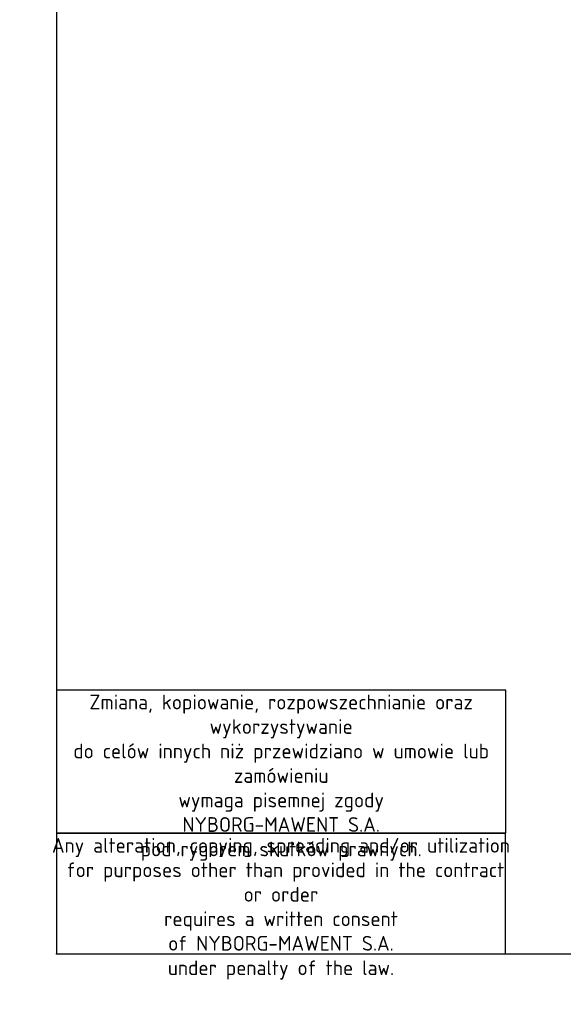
# Model space of a CAD drawing. Header units: millimetres. Extents: x 0 to 415, y -2 to 292.
# Tile 1 of 19: x 0 to 74, y -2 to 132. Entities that reach past the tile are written whole.
import ezdxf
from ezdxf import colors
from ezdxf.entities.mleader import LeaderData, LeaderLine
from ezdxf.lldxf.tags import DXFTag
from ezdxf.math import Vec2, Vec3

# ---------------------------------------------------------------- set-up
doc = ezdxf.new("R2010")
doc.units = ezdxf.units.MM
doc.layers.add('Default', color=7, linetype='Continuous')
tags = doc.linetypes.add('DIVIDE2', pattern=[15.875, 6.35, -3.175, 0, -3.175, 0, -3.175]).pattern_tags.tags
tags[14:15] = [DXFTag(74, 4), DXFTag(75, 0), DXFTag(340, '0'), DXFTag(46, 0.0), DXFTag(50, 0.0), DXFTag(44, 0.0), DXFTag(45, 0.0)]
tags[12:13] = [DXFTag(74, 4), DXFTag(75, 0), DXFTag(340, '0'), DXFTag(46, 0.0), DXFTag(50, 0.0), DXFTag(44, 0.0), DXFTag(45, 0.0)]
tags[10:11] = [DXFTag(74, 4), DXFTag(75, 0), DXFTag(340, '0'), DXFTag(46, 0.0), DXFTag(50, 0.0), DXFTag(44, 0.0), DXFTag(45, 0.0)]
tags[8:9] = [DXFTag(74, 4), DXFTag(75, 0), DXFTag(340, '0'), DXFTag(46, 0.0), DXFTag(50, 0.0), DXFTag(44, 0.0), DXFTag(45, 0.0)]
tags[6:7] = [DXFTag(74, 4), DXFTag(75, 0), DXFTag(340, '0'), DXFTag(46, 0.0), DXFTag(50, 0.0), DXFTag(44, 0.0), DXFTag(45, 0.0)]
tags[4:5] = [DXFTag(74, 4), DXFTag(75, 0), DXFTag(340, '0'), DXFTag(46, 0.0), DXFTag(50, 0.0), DXFTag(44, 0.0), DXFTag(45, 0.0)]

# ---------------------------------------------------------------- blocks, each defined once
blk = doc.blocks.new('_Dot')
at = {"color": 0, "linetype": 'ByBlock', "lineweight": -2}
blk.add_line((-0.5, 0), (-1, 0), dxfattribs=at)
at = {"color": 0, "linetype": 'ByBlock', "const_width": 0.5}
blk.add_lwpolyline([(-0.25, 0, 1), (0.25, 0, 1)], format="xyb", close=True, dxfattribs=at)

msp = doc.modelspace()

# ---------------------------------------------------------------- linework, layer by layer
at = {"layer": 'Default', "color": 7, "linetype": 'Continuous'}
for p, q in [((5, 292), (5, 5)), ((5, 5), (415, 5))]:
    msp.add_line(p, q, dxfattribs=at)
for points in [[(4.9998, 40.9188), (4.9998, 21.4089), (66.1811, 21.4089), (66.1811, 40.9188), (4.9998, 40.9188)], [(4.9998, 21.409), (4.9998, 5.0009), (66.1235, 5.0009), (66.1235, 21.409), (4.9998, 21.409)]]:
    msp.add_lwpolyline(points, dxfattribs=at)
at = {"layer": 'Default', "color": 7, "linetype": 'DIVIDE2'}
msp.add_point((5, 5), dxfattribs=at)

# ---------------------------------------------------------------- texts
at = {"layer": 'Default', "char_height": 2, "attachment_point": 2}
for s, insert, width in [('{\\fSolid Edge ISO|b0||i0||c0|p34;\\C7;\\H2.;\\W1.;Zmiana, kopiowanie, rozpowszechnianie oraz wykorzystywanie \\P}{\\fSolid Edge ISO|b0||i0||c0|p34;\\C7;\\H2.;\\W1.;do celów innych niż przewidziano w umowie lub zamówieniu \\P}{\\fSolid Edge ISO|b0||i0||c0|p34;\\C7;\\H2.;\\W1.;wymaga pisemnej zgody\\P}{\\fSolid Edge ISO|b0||i0||c0|p34;\\C7;\\H2.;\\W1.;NYBORG-MAWENT S.A.\\P}{\\fSolid Edge ISO|b0||i0||c0|p34;\\C7;\\H2.;\\W1.;pod rygorem skutków prawnych.}', (35.5904, 40.2825), 61.18136), ('{\\fSolid Edge ISO|b0||i0||c0|p34;\\C7;\\H2.;\\W1.;Any alteration, copying, spreading and/or utilization\\P}{\\fSolid Edge ISO|b0||i0||c0|p34;\\C7;\\H2.;\\W1.; for purposes other than provided in the contract or order \\P}{\\fSolid Edge ISO|b0||i0||c0|p34;\\C7;\\H2.;\\W1.;requires a written consent\\P}{\\fSolid Edge ISO|b0||i0||c0|p34;\\C7;\\H2.;\\W1.;of NYBORG-MAWENT S.A.\\P}{\\fSolid Edge ISO|b0||i0||c0|p34;\\C7;\\H2.;\\W1.;under penalty of the law.}', (35.5617, 20.7727), 61.123685)]:
    msp.add_mtext(s, dxfattribs=dict(at, insert=insert, width=width))

# ---------------------------------------------------------------- leaders
at = {"layer": 'Default', "color": 7, "linetype": 'Continuous'}
ml = msp.add_multileader_mtext('Standard', dxfattribs=at)
ml.set_content('{\\pxsm0.75;\\fSolid Edge ISO|b0||i0||c0|p34;\\W1.;WO-1150_nap2_stopy\\P}', color=256)
ml.set_leader_properties()
ml.set_arrow_properties(name='DOT')
ml.build(insert=Vec2(0, 0))
ml.multileader.update_dxf_attribs({"leader_type": 0, "dogleg_length": 0, "arrow_head_size": 7})
ctx = ml.context
ctx.base_point, ctx.char_height, ctx.arrow_head_size = Vec3(304.6402, 40.3416), 7, 7
notes = []
notes.append((ctx, [(0, (0, 0, 0), (0, 0), (1, 0), 1, [])]))
ctx.mtext.insert = Vec3(306.6402, 43.8416)
ml = msp.add_multileader_mtext('Standard', dxfattribs=at)
ml.set_content('{\\pxsm0.75;\\fSolid Edge ISO|b0||i0||c0|p34;\\W1.; \\P}', color=256)
ml.set_leader_properties()
ml.set_arrow_properties(name='DOT')
ml.build(insert=Vec2(0, 0))
ml.multileader.update_dxf_attribs({"leader_type": 0, "dogleg_length": 0, "arrow_head_size": 5})
ctx = ml.context
ctx.base_point, ctx.char_height, ctx.arrow_head_size = Vec3(312.4874, 30.5876), 5, 5
notes.append((ctx, [(0, (0, 0, 0), (0, 0), (1, 0), 1, [])]))
ctx.mtext.insert = Vec3(314.4874, 33.0876)
ml = msp.add_multileader_mtext('Standard', dxfattribs=at)
ml.set_content('{\\pxsm0.75;\\fSolid Edge ISO|b0||i0||c0|p34;\\W1.;inż. K. Cybulski\\P}', color=256)
ml.set_leader_properties()
ml.set_arrow_properties(name='DOT')
ml.build(insert=Vec2(0, 0))
ml.multileader.update_dxf_attribs({"leader_type": 0, "dogleg_length": 0, "arrow_head_size": 3.5})
ctx = ml.context
ctx.base_point, ctx.char_height, ctx.arrow_head_size = Vec3(254.2598, 27.3783), 3.5, 3.5
notes.append((ctx, [(0, (0, 0, 0), (0, 0), (1, 0), 1, [])]))
ctx.mtext.insert = Vec3(256.2598, 29.1283)
ml = msp.add_multileader_mtext('Standard', dxfattribs=at)
ml.set_content('{\\pxsm0.75;\\fSolid Edge ISO|b0||i0||c0|p34;\\W1.;A3\\P}', color=256)
ml.set_leader_properties()
ml.set_arrow_properties(name='DOT')
ml.build(insert=Vec2(0, 0))
ml.multileader.update_dxf_attribs({"leader_type": 0, "dogleg_length": 21, "arrow_head_size": 7})
ctx = ml.context
ctx.base_point, ctx.char_height, ctx.arrow_head_size = Vec3(319.5108, 11.7471), 7, 7
notes.append((ctx, [(0, (0, 0, 0), (0, 0), (1, 0), 1, [])]))
ctx.mtext.insert = Vec3(321.5108, 15.2471)
for ctx, leaders in notes:
    for number, flags, end, landing, length, lines in leaders:
        leader = LeaderData()
        leader.index, (leader.has_last_leader_line, leader.has_dogleg_vector, leader.attachment_direction) = number, flags
        leader.last_leader_point, leader.dogleg_vector, leader.dogleg_length = Vec3(end), Vec3(landing), length
        for number, points, colour, breaks in lines:
            line = LeaderLine()
            line.index, line.vertices, line.color, line.breaks = number, Vec3.list(points), colors.encode_raw_color(colour), breaks
            leader.lines.append(line)
        ctx.leaders.append(leader)

doc.saveas('drawing.dxf')
